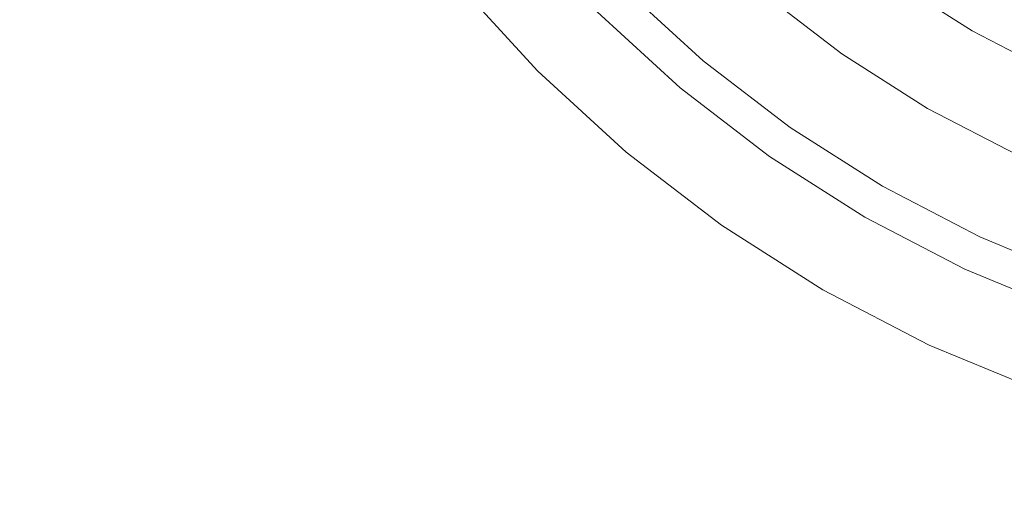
# Model space of a CAD drawing. Header units: millimetres. Extents: x -270 to 270, y -255 to 255.
# Tile 11 of 39: x -56 to -20, y -42 to -24. Entities that reach past the tile are written whole.
import ezdxf

# ---------------------------------------------------------------- set-up
doc = ezdxf.new("R2010")
doc.units = ezdxf.units.MM
doc.layers.add('LUCIDO_1', color=1, linetype='Continuous', lineweight=20, true_color=0xff0000)
doc.layers.add('Nessuna', color=7, linetype='Continuous', lineweight=9)

# ---------------------------------------------------------------- blocks, each defined once
blk = doc.blocks.new('Group')
at = {"layer": 'Nessuna', "color": 140, "linetype": 'Continuous', "lineweight": 9, "true_color": 0x00aaff, "transparency": 33554687}
for points, invisible_edges in [([(-176.176, -36.95, -80.313), (-179.599, -21.513, -80.313), (-51.434, 1.085, -89.653), (-50.469, -3.267, -89.653)], 10), ([(-50.469, -3.267, -69.614), (-51.434, 1.085, -69.614), (-160.171, -18.088, -61.549), (-157.122, -31.844, -61.549)], 10), ([(-171.422, -52.029, -80.313), (-176.176, -36.95, -80.313), (-50.469, -3.267, -89.653), (-49.129, -7.518, -89.653)], 10), ([(-49.129, -7.518, -69.614), (-50.469, -3.267, -69.614), (-157.122, -31.844, -61.549), (-152.885, -45.282, -61.549)], 10), ([(-165.371, -66.637, -80.313), (-171.422, -52.029, -80.313), (-49.129, -7.518, -89.653), (-47.423, -11.637, -89.653)], 10), ([(-47.423, -11.637, -69.614), (-49.129, -7.518, -69.614), (-152.885, -45.282, -61.549), (-147.493, -58.3, -61.549)], 10), ([(-14.303, -8.882, -98.064), (-12.61, -9.96, -98.064), (-21.11, -24.682, -98.064), (-24.053, -22.807, -98.064)], 10), ([(-12.61, -9.96, -98.064), (-10.831, -10.886, -98.064), (-18.015, -26.293, -98.064), (-21.11, -24.682, -98.064)], 10), ([(-158.07, -80.662, -80.313), (-165.371, -66.637, -80.313), (-47.423, -11.637, -89.653), (-45.364, -15.591, -89.653)], 10), ([(-45.364, -15.591, -69.614), (-47.423, -11.637, -69.614), (-147.493, -58.3, -61.549), (-140.986, -70.799, -61.549)], 10), ([(-28.345, -17.276, -70.634), (-30.615, -14.799, -70.634), (-40.255, -22.888, -69.614), (-37.244, -26.174, -69.614)], 10), ([(-149.575, -93.997, -80.313), (-158.07, -80.662, -80.313), (-45.364, -15.591, -89.653), (-42.969, -19.351, -89.653)], 10), ([(-42.969, -19.351, -69.614), (-45.364, -15.591, -69.614), (-140.986, -70.799, -61.549), (-133.416, -82.682, -61.549)], 10), ([(-25.868, -19.546, -70.634), (-28.345, -17.276, -70.634), (-37.244, -26.174, -69.614), (-33.957, -29.186, -69.614)], 10), ([(-139.95, -106.541, -80.313), (-149.575, -93.997, -80.313), (-42.969, -19.351, -89.653), (-40.255, -22.888, -89.653)], 10), ([(-40.255, -22.888, -69.614), (-42.969, -19.351, -69.614), (-133.416, -82.682, -61.549), (-124.838, -93.861, -61.549)], 10), ([(-23.202, -21.592, -70.634), (-25.868, -19.546, -70.634), (-33.957, -29.186, -69.614), (-30.42, -31.9, -69.614)], 10), ([(-25.958, -25.527, -92.559), (-28.956, -23.226, -92.559), (-26.822, -20.683, -98.064), (-24.053, -22.807, -98.064)], 10), ([(-37.244, -26.174, -89.653), (-40.255, -22.888, -89.653), (-37.87, -20.886, -89.977), (-35.042, -23.973, -89.977)], 10), ([(-29.871, -24.317, -91.039), (-32.749, -21.68, -91.039), (-32.513, -21.444, -91.293), (-29.656, -24.061, -91.293)], 15), ([(-30.338, -24.873, -90.619), (-33.262, -22.193, -90.619), (-32.999, -21.93, -90.813), (-30.099, -24.588, -90.813)], 15), ([(-30.099, -24.588, -90.813), (-32.999, -21.93, -90.813), (-32.749, -21.68, -91.039), (-29.871, -24.317, -91.039)], 15), ([(-20.368, -23.397, -70.634), (-23.202, -21.592, -70.634), (-30.42, -31.9, -69.614), (-26.66, -34.295, -69.614)], 10), ([(-30.586, -25.169, -90.456), (-33.535, -22.466, -90.456), (-33.262, -22.193, -90.619), (-30.338, -24.873, -90.619)], 15), ([(-30.842, -25.474, -90.326), (-33.818, -22.748, -90.326), (-33.535, -22.466, -90.456), (-30.586, -25.169, -90.456)], 15), ([(-129.268, -118.198, -80.313), (-139.95, -106.541, -80.313), (-40.255, -22.888, -89.653), (-37.244, -26.174, -89.653)], 10), ([(-37.244, -26.174, -69.614), (-40.255, -22.888, -69.614), (-124.838, -93.861, -61.549), (-115.319, -104.249, -61.549)], 10), ([(-31.105, -25.787, -90.23), (-34.106, -23.037, -90.23), (-33.818, -22.748, -90.326), (-30.842, -25.474, -90.326)], 14), ([(-22.77, -27.557, -92.559), (-25.958, -25.527, -92.559), (-24.053, -22.807, -98.064), (-21.11, -24.682, -98.064)], 10), ([(-17.175, -24.493, -70.741), (-20.117, -22.962, -70.741), (-20.199, -23.104, -70.691), (-17.245, -24.642, -70.691)], 15), ([(-17.108, -24.348, -70.805), (-20.037, -22.824, -70.805), (-20.117, -22.962, -70.741), (-17.175, -24.493, -70.741)], 15), ([(-17.043, -24.209, -70.882), (-19.961, -22.691, -70.882), (-20.037, -22.824, -70.805), (-17.108, -24.348, -70.805)], 15), ([(-31.956, -26.801, -89.977), (-35.042, -23.973, -89.977), (-34.106, -23.037, -90.23), (-31.105, -25.787, -90.23)], 10), ([(-26.091, -25.717, -92.209), (-29.105, -23.404, -92.209), (-28.956, -23.226, -92.559), (-25.958, -25.527, -92.559)], 11), ([(-17.388, -24.948, -70.634), (-20.368, -23.397, -70.634), (-26.66, -34.295, -69.614), (-22.706, -36.353, -69.614)], 10), ([(-17.316, -24.794, -70.655), (-20.283, -23.249, -70.655), (-20.368, -23.397, -70.634), (-17.388, -24.948, -70.634)], 11), ([(-17.245, -24.642, -70.691), (-20.199, -23.104, -70.691), (-20.283, -23.249, -70.655), (-17.316, -24.794, -70.655)], 15), ([(-26.404, -26.164, -91.574), (-29.456, -23.822, -91.574), (-29.272, -23.603, -91.88), (-26.24, -25.93, -91.88)], 15), ([(-26.24, -25.93, -91.88), (-29.272, -23.603, -91.88), (-29.105, -23.404, -92.209), (-26.091, -25.717, -92.209)], 15), ([(-33.957, -29.186, -89.653), (-37.244, -26.174, -89.653), (-35.042, -23.973, -89.977), (-31.956, -26.801, -89.977)], 10), ([(-26.774, -26.693, -91.039), (-29.871, -24.317, -91.039), (-29.656, -24.061, -91.293), (-26.583, -26.42, -91.293)], 15), ([(-26.583, -26.42, -91.293), (-29.656, -24.061, -91.293), (-29.456, -23.822, -91.574), (-26.404, -26.164, -91.574)], 15), ([(-26.977, -26.983, -90.813), (-30.099, -24.588, -90.813), (-29.871, -24.317, -91.039), (-26.774, -26.693, -91.039)], 15), ([(-27.191, -27.287, -90.619), (-30.338, -24.873, -90.619), (-30.099, -24.588, -90.813), (-26.977, -26.983, -90.813)], 15), ([(-19.418, -29.302, -92.559), (-22.77, -27.557, -92.559), (-21.11, -24.682, -98.064), (-18.015, -26.293, -98.064)], 10), ([(-27.641, -27.931, -90.326), (-30.842, -25.474, -90.326), (-30.586, -25.169, -90.456), (-27.412, -27.604, -90.456)], 15), ([(-27.412, -27.604, -90.456), (-30.586, -25.169, -90.456), (-30.338, -24.873, -90.619), (-27.191, -27.287, -90.619)], 15), ([(-14.284, -26.234, -70.634), (-17.388, -24.948, -70.634), (-22.706, -36.353, -69.614), (-18.588, -38.059, -69.614)], 10), ([(-27.875, -28.266, -90.23), (-31.105, -25.787, -90.23), (-30.842, -25.474, -90.326), (-27.641, -27.931, -90.326)], 14), ([(-22.886, -27.758, -92.209), (-26.091, -25.717, -92.209), (-25.958, -25.527, -92.559), (-22.77, -27.557, -92.559)], 11), ([(-28.635, -29.35, -89.977), (-31.956, -26.801, -89.977), (-31.105, -25.787, -90.23), (-27.875, -28.266, -90.23)], 10), ([(-23.16, -28.231, -91.574), (-26.404, -26.164, -91.574), (-26.24, -25.93, -91.88), (-23.016, -27.983, -91.88)], 15), ([(-23.016, -27.983, -91.88), (-26.24, -25.93, -91.88), (-26.091, -25.717, -92.209), (-22.886, -27.758, -92.209)], 15), ([(-117.61, -128.88, -80.313), (-129.268, -118.198, -80.313), (-37.244, -26.174, -89.653), (-33.957, -29.186, -89.653)], 10), ([(-33.957, -29.186, -69.614), (-37.244, -26.174, -69.614), (-115.319, -104.249, -61.549), (-104.93, -113.769, -61.549)], 10), ([(-23.315, -28.501, -91.293), (-26.583, -26.42, -91.293), (-26.404, -26.164, -91.574), (-23.16, -28.231, -91.574)], 15), ([(-23.482, -28.79, -91.039), (-26.774, -26.693, -91.039), (-26.583, -26.42, -91.293), (-23.315, -28.501, -91.293)], 15), ([(-30.42, -31.9, -89.653), (-33.957, -29.186, -89.653), (-31.956, -26.801, -89.977), (-28.635, -29.35, -89.977)], 10), ([(-23.845, -29.419, -90.619), (-27.191, -27.287, -90.619), (-26.977, -26.983, -90.813), (-23.659, -29.097, -90.813)], 15), ([(-23.659, -29.097, -90.813), (-26.977, -26.983, -90.813), (-26.774, -26.693, -91.039), (-23.482, -28.79, -91.039)], 15), ([(-24.038, -29.754, -90.456), (-27.412, -27.604, -90.456), (-27.191, -27.287, -90.619), (-23.845, -29.419, -90.619)], 15), ([(-24.238, -30.099, -90.326), (-27.641, -27.931, -90.326), (-27.412, -27.604, -90.456), (-24.038, -29.754, -90.456)], 15), ([(-19.626, -29.748, -91.88), (-23.016, -27.983, -91.88), (-22.886, -27.758, -92.209), (-19.516, -29.512, -92.209)], 15), ([(-19.516, -29.512, -92.209), (-22.886, -27.758, -92.209), (-22.77, -27.557, -92.559), (-19.418, -29.302, -92.559)], 11), ([(-24.442, -30.453, -90.23), (-27.875, -28.266, -90.23), (-27.641, -27.931, -90.326), (-24.238, -30.099, -90.326)], 14), ([(-19.747, -30.008, -91.574), (-23.16, -28.231, -91.574), (-23.016, -27.983, -91.88), (-19.626, -29.748, -91.88)], 15), ([(-25.104, -31.599, -89.977), (-28.635, -29.35, -89.977), (-27.875, -28.266, -90.23), (-24.442, -30.453, -90.23)], 10), ([(-20.02, -30.593, -91.039), (-23.482, -28.79, -91.039), (-23.315, -28.501, -91.293), (-19.879, -30.29, -91.293)], 15), ([(-19.879, -30.29, -91.293), (-23.315, -28.501, -91.293), (-23.16, -28.231, -91.574), (-19.747, -30.008, -91.574)], 15), ([(-20.17, -30.914, -90.813), (-23.659, -29.097, -90.813), (-23.482, -28.79, -91.039), (-20.02, -30.593, -91.039)], 15), ([(-105.066, -138.506, -80.313), (-117.61, -128.88, -80.313), (-33.957, -29.186, -89.653), (-30.42, -31.9, -89.653)], 10), ([(-30.42, -31.9, -69.614), (-33.957, -29.186, -69.614), (-104.93, -113.769, -61.549), (-93.751, -122.346, -61.549)], 10), ([(-20.327, -31.25, -90.619), (-23.845, -29.419, -90.619), (-23.659, -29.097, -90.813), (-20.17, -30.914, -90.813)], 15), ([(-26.66, -34.295, -89.653), (-30.42, -31.9, -89.653), (-28.635, -29.35, -89.977), (-25.104, -31.599, -89.977)], 10), ([(-20.49, -31.601, -90.456), (-24.038, -29.754, -90.456), (-23.845, -29.419, -90.619), (-20.327, -31.25, -90.619)], 15), ([(-20.659, -31.962, -90.326), (-24.238, -30.099, -90.326), (-24.038, -29.754, -90.456), (-20.49, -31.601, -90.456)], 15), ([(-20.831, -32.333, -90.23), (-24.442, -30.453, -90.23), (-24.238, -30.099, -90.326), (-20.659, -31.962, -90.326)], 14), ([(-16.414, -32.086, -91.039), (-20.02, -30.593, -91.039), (-19.879, -30.29, -91.293), (-16.299, -31.773, -91.293)], 15), ([(-21.391, -33.532, -89.977), (-25.104, -31.599, -89.977), (-24.442, -30.453, -90.23), (-20.831, -32.333, -90.23)], 10), ([(-16.535, -32.419, -90.813), (-20.17, -30.914, -90.813), (-20.02, -30.593, -91.039), (-16.414, -32.086, -91.039)], 15), ([(-16.662, -32.768, -90.619), (-20.327, -31.25, -90.619), (-20.17, -30.914, -90.813), (-16.535, -32.419, -90.813)], 15), ([(-16.794, -33.132, -90.456), (-20.49, -31.601, -90.456), (-20.327, -31.25, -90.619), (-16.662, -32.768, -90.619)], 15), ([(-22.706, -36.353, -89.653), (-26.66, -34.295, -89.653), (-25.104, -31.599, -89.977), (-21.391, -33.532, -89.977)], 10), ([(-16.931, -33.507, -90.326), (-20.659, -31.962, -90.326), (-20.49, -31.601, -90.456), (-16.794, -33.132, -90.456)], 15), ([(-91.731, -147.001, -80.313), (-105.066, -138.506, -80.313), (-30.42, -31.9, -89.653), (-26.66, -34.295, -89.653)], 10), ([(-26.66, -34.295, -69.614), (-30.42, -31.9, -69.614), (-93.751, -122.346, -61.549), (-81.868, -129.917, -61.549)], 10), ([(-17.07, -33.89, -90.23), (-20.831, -32.333, -90.23), (-20.659, -31.962, -90.326), (-16.931, -33.507, -90.326)], 14), ([(-17.523, -35.134, -89.977), (-21.391, -33.532, -89.977), (-20.831, -32.333, -90.23), (-17.07, -33.89, -90.23)], 10), ([(-18.588, -38.059, -89.653), (-22.706, -36.353, -89.653), (-21.391, -33.532, -89.977), (-17.523, -35.134, -89.977)], 10), ([(-77.706, -154.302, -80.313), (-91.731, -147.001, -80.313), (-26.66, -34.295, -89.653), (-22.706, -36.353, -89.653)], 10), ([(-22.706, -36.353, -69.614), (-26.66, -34.295, -69.614), (-81.868, -129.917, -61.549), (-69.369, -136.423, -61.549)], 10), ([(-63.099, -160.353, -80.313), (-77.706, -154.302, -80.313), (-22.706, -36.353, -89.653), (-18.588, -38.059, -89.653)], 10), ([(-18.588, -38.059, -69.614), (-22.706, -36.353, -69.614), (-69.369, -136.423, -61.549), (-56.352, -141.815, -61.549)], 10), ([(-48.019, -165.107, -80.313), (-63.099, -160.353, -80.313), (-18.588, -38.059, -89.653), (-14.336, -39.4, -89.653)], 10), ([(-14.336, -39.4, -69.614), (-18.588, -38.059, -69.614), (-56.352, -141.815, -61.549), (-42.913, -146.052, -61.549)], 10), ([(-32.583, -168.529, -80.313), (-48.019, -165.107, -80.313), (-14.336, -39.4, -89.653), (-9.984, -40.365, -89.653)], 10), ([(-9.984, -40.365, -69.614), (-14.336, -39.4, -69.614), (-42.913, -146.052, -61.549), (-29.157, -149.102, -61.549)], 10), ([(-16.907, -170.593, -80.313), (-32.583, -168.529, -80.313), (-9.984, -40.365, -89.653), (-5.564, -40.947, -89.653)], 10), ([(-5.564, -40.947, -69.614), (-9.984, -40.365, -69.614), (-29.157, -149.102, -61.549), (-15.187, -150.941, -61.549)], 10)]:
    blk.add_3dface(points, dxfattribs=dict(at, invisible_edges=invisible_edges))

msp = doc.modelspace()

# ---------------------------------------------------------------- block references
at = {"layer": 'LUCIDO_1', "color": 7, "transparency": 33554687}
msp.add_blockref('Group', (0, 0), dxfattribs=at)

doc.saveas('drawing.dxf')
